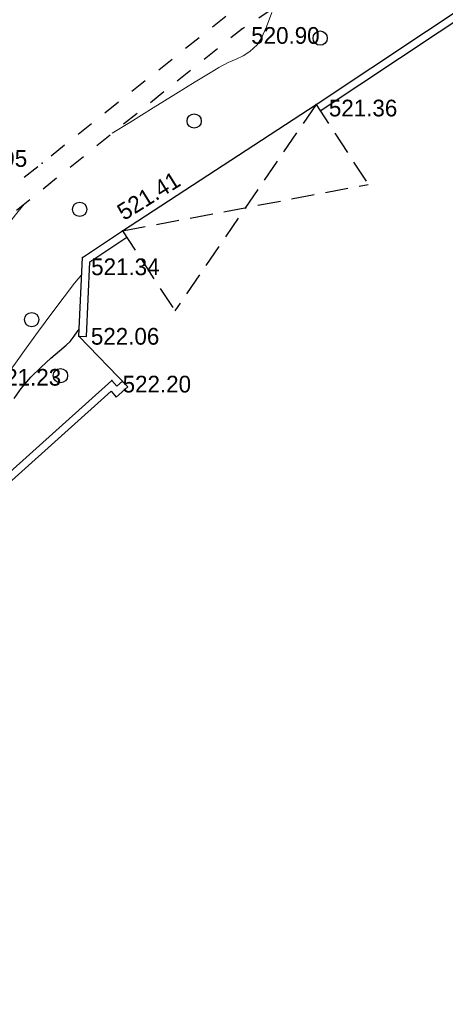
# Model space of a CAD drawing. Header units: millimetres. Extents: x 767170 to 66149698, y -983507 to 2493658.
# Tile 19 of 256: x 1474257 to 1496520, y -832596 to -781082. Entities that reach past the tile are written whole.
import ezdxf

# ---------------------------------------------------------------- set-up
doc = ezdxf.new("R2010")
doc.units = ezdxf.units.MM
doc.linetypes.add('Д_ТРОТ_ТРУБА', pattern=[3, 1.5, -1.5])
doc.linetypes.add('НАВЕС_ОПОРЫ', pattern=[3, 2, -1])
for name, color, linetype in [('(004) Точки рельефа', 7, 'Continuous'), ('(007) Здания', 7, 'Continuous'), ('(025) Дорога', 7, 'Continuous'), ('(031) Горизонтали', 42, 'Continuous'), ('(038) Деревья', 7, 'Continuous'), ('(040) Ограда', 7, 'Continuous')]:
    doc.layers.add(name, color=color, linetype=linetype)
doc.layers.add('(032) Горизонтали утолщенные', color=32, linetype='Continuous', lineweight=30)
doc.styles.add('D-431', font='txt')
doc.styles.get("Standard").update_dxf_attribs({"font": 'isocpeui.ttf'})
doc.linetypes.add('ОГРАДА_БЕТ', pattern='A,4,["|",Standard,S=0.8,R=0,X=0,Y=-0.8],4', length=8)
doc.linetypes.add('ОГРАДА_ИЗГОР', pattern='A,2.5,["|",Standard,S=0.8,R=30,X=0,Y=-0.8],2.5', length=5)

# ---------------------------------------------------------------- blocks, each defined once
blk = doc.blocks.new('d')
at = {"layer": '(038) Деревья'}
blk.add_ellipse((0, 0), major_axis=(0.265, 0.265), ratio=1, start_param=5.497787, end_param=11.780972, dxfattribs=at)
blk = doc.blocks.new('A$C27c3a978')
at = {"layer": '(004) Точки рельефа', "color": 7, "linetype": 'ByBlock', "lineweight": -2}
for p in [(-26920, -76024), (-23023, -79967), (-37345, -83041), (-33143, -86582), (-35236, -87984), (-35424, -92085), (-33706, -94413)]:
    blk.add_point(p, dxfattribs=at)
at = {"layer": '(007) Здания', "ltscale": 600}
blk.add_line((-33143, -86582), (-23023, -79967), dxfattribs=at)
at = {"layer": '(007) Здания', "linetype": 'НАВЕС_ОПОРЫ', "ltscale": 600}
blk.add_line((-23023, -79967), (-20288, -84153), dxfattribs=at)
for points in [[(-23023, -79967), (-30408, -90768)], [(-33143, -86582), (-20288, -84153)], [(-33143, -86582), (-30408, -90768)]]:
    blk.add_lwpolyline(points, dxfattribs=at)
at = {"layer": '(025) Дорога', "linetype": 'Д_ТРОТ_ТРУБА', "ltscale": 600, "flags": 128}
blk.add_lwpolyline([(-6699, -61491), (-27509, -75183), (-37345, -83041), (-50002, -93084), (-49308, -93999), (-47930, -93016), (-39582, -86223), (-26920, -76024), (-6219, -62409), (-3020, -60359)], dxfattribs=at)
at = {"layer": '(031) Горизонтали', "color": 42, "linetype": 'Continuous', "lineweight": 0, "ltscale": 600}
for points in [[(-33689, -81476), (-32770, -80908), (-31535, -80144), (-30363, -79420), (-29342, -78791), (-28560, -78310), (-28103, -78031), (-27620, -77774), (-27208, -77596), (-26839, -77428), (-26480, -77203), (-26103, -76851), (-25875, -76490), (-25622, -75917), (-25337, -75166)], [(-45714, -93672), (-45743, -93562), (-45556, -93328), (-45096, -92931), (-44441, -92417), (-43670, -91831), (-42862, -91216), (-42094, -90617), (-41445, -90080), (-40993, -89648), (-40579, -89149), (-40213, -88643), (-39902, -88162), (-39652, -87734), (-39471, -87390), (-39365, -87161), (-39299, -86883), (-39287, -86645), (-39212, -86373), (-39008, -86075), (-38609, -85569), (-38295, -85186)], [(-39536, -94570), (-39526, -94542), (-39508, -94491), (-39434, -94411), (-39308, -94272), (-39143, -94045), (-38748, -93497), (-38190, -92725), (-37534, -91824), (-36849, -90893), (-36200, -90026), (-35653, -89321), (-35277, -88874)]]:
    blk.add_lwpolyline(points, dxfattribs=at)
at = {"layer": '(032) Горизонтали утолщенные', "color": 32, "linetype": 'Continuous', "lineweight": 30, "ltscale": 600}
blk.add_lwpolyline([(-38807, -95351), (-38440, -94831), (-37933, -94242), (-37403, -93707), (-36892, -93241), (-36441, -92854), (-36093, -92560), (-35889, -92370), (-35674, -92100), (-35509, -91864), (-35408, -91726)], dxfattribs=at)
at = {"layer": '(040) Ограда', "linetype": 'ОГРАДА_БЕТ', "ltscale": 600, "flags": 128}
for points in [[(-23023, -79967), (62, -64616), (2544, -67943)], [(-35424, -92085), (-35236, -87984), (-33143, -86582)], [(-29240, -145789), (-54559, -113144), (-33706, -94413), (-33439, -94711), (-33141, -94444)]]:
    blk.add_lwpolyline(points, dxfattribs=at)
at = {"layer": '(040) Ограда', "ltscale": 600, "flags": 128}
for points in [[(-22802, -80300), (-32, -65159), (2223, -68183)], [(-35025, -92104), (-34846, -88204), (-32921, -86915)], [(-35424, -92085), (-35025, -92104)], [(-28924, -145544), (-54015, -113193), (-33737, -94978), (-33469, -95276), (-32874, -94741)]]:
    blk.add_lwpolyline(points, dxfattribs=at)
at = {"layer": '(040) Ограда', "linetype": 'ОГРАДА_ИЗГОР', "ltscale": 600, "flags": 128}
blk.add_lwpolyline([(-32874, -94741), (-35424, -92085)], dxfattribs=at)
at = {"layer": '(038) Деревья', "linetype": 'Continuous', "xscale": 1000, "yscale": 1000, "zscale": 1000}
for p in [(-22806, -76500), (-29397, -80836), (-35384, -85458), (-37895, -91226), (-36393, -94158)]:
    blk.add_blockref('d', p, dxfattribs=at)
at = {"layer": '(004) Точки рельефа', "linetype": 'ByBlock', "char_height": 875, "attachment_point": 4, "style": 'D-431'}
for s, insert in [('520.90', (-26413, -76365)), ('521.36', (-22351, -80164)), ('520.95', (-41710, -82802)), ('521.34', (-34786, -88469)), ('522.06', (-34800, -92106)), ('521.23', (-39932, -94250)), ('522.20', (-33139, -94607))]:
    blk.add_mtext(s, dxfattribs=dict(at, insert=insert))
at = {"layer": '(004) Точки рельефа', "linetype": 'ByBlock', "insert": (-33294, -85703), "char_height": 875, "attachment_point": 4, "rotation": 31.9774, "style": 'D-431'}
blk.add_mtext('521.41', dxfattribs=at)

msp = doc.modelspace()

# ---------------------------------------------------------------- block references
msp.add_blockref('A$C27c3a978', (1512780.29, -705547.05))

doc.saveas('drawing.dxf')
